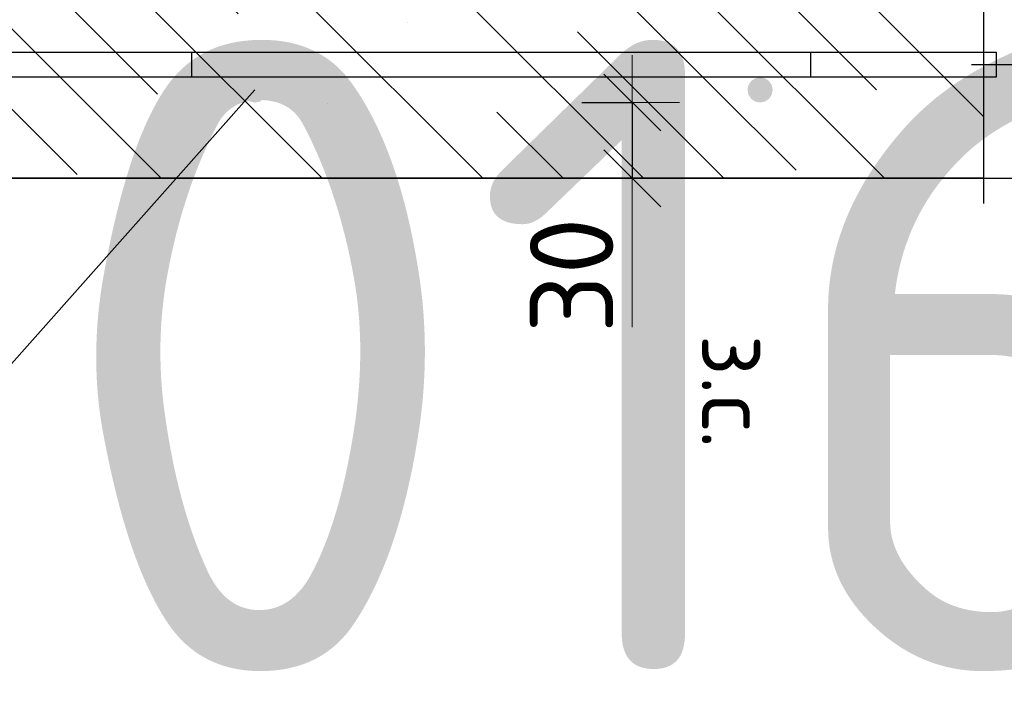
# Model space of a CAD drawing. Header units: metres. Extents: x -38 to 97, y -15 to 21.
# Tile 146 of 229: x 72.374 to 72.764, y 7.142 to 7.405. Entities that reach past the tile are written whole.
import ezdxf

# ---------------------------------------------------------------- set-up
doc = ezdxf.new("R2010")
doc.units = ezdxf.units.M
doc.header["$PDMODE"] = 65
doc.linetypes.add('______4', pattern=[0.135, 0.105, -0.03])
for name, color, linetype, lineweight in [('XR$3$Арм. стержнями нижней зоны', 180, 'Continuous', 35), ('XR$3$Арм.стержн. Арматура края', 96, 'Continuous', 35), ('XR$3$Размерная линия (1)', 7, 'Continuous', 13), ('XR$3$Размерная линия_ общее', 7, 'Continuous', 13), ('XR$4$Арм. стержнями нижней зоны', 180, 'Continuous', 35), ('XR$4$Арм.стержн. Арматура края', 96, 'Continuous', 35), ('XR$4$Размерная линия (1)', 7, 'Continuous', 13), ('XR$4$Размерная линия_ общее', 7, 'Continuous', 13), ('XR$6$Арм. стержнями нижней зоны', 180, 'Continuous', 35), ('XR$6$Арм.стержн. Арматура края', 96, 'Continuous', 35), ('XR$6$Размерная линия (1)', 7, 'Continuous', 13), ('XR$6$Размерная линия_ общее', 7, 'Continuous', 13)]:
    doc.layers.add(name, color=color, linetype=linetype, lineweight=lineweight)
doc.styles.add('ISOCPEUR', font='txt')
doc.dimstyles.new('DIMSTYLE_11', dxfattribs={"dimtxt": 0.033, "dimasz": 0.0375, "dimexe": 0, "dimexo": 0, "dimgap": 0.0165, "dimtad": 2, "dimdec": 0, "dimlfac": 1000, "dimrnd": 1, "dimzin": 12, "dimdsep": 46, "dimtxsty": 'ISOCPEUR', "dimblk1": 'ALL_ML_STRICH', "dimblk2": 'ALL_ML_STRICH', "dimsah": 1, "dimcen": 0, "dimclrd": 7, "dimclre": 256, "dimclrt": 7, "dimadec": 0, "dimazin": 0, "dimtfac": 1, "dimtdec": 0, "dimtix": 1, "dimtmove": 2, "dimatfit": 3, "dimfxl": 0, "dimtvp": 1.2, "dimtzin": 0, "dimlwd": 0, "dimlwe": -3, "dimarcsym": 0})
doc.dimstyles.new('DIMSTYLE_12', dxfattribs={"dimtxt": 0.03, "dimasz": 0.03, "dimexe": 0, "dimexo": 0, "dimgap": 0.015, "dimtad": 2, "dimdec": 0, "dimlfac": 1000, "dimrnd": 1, "dimzin": 12, "dimdsep": 46, "dimtxsty": 'ISOCPEUR', "dimblk1": 'ALL_ML_STRICH', "dimblk2": 'ALL_ML_STRICH', "dimsah": 1, "dimcen": 0, "dimclrd": 7, "dimclre": 256, "dimclrt": 7, "dimadec": 0, "dimazin": 0, "dimtfac": 1, "dimtdec": 0, "dimtix": 1, "dimtmove": 2, "dimatfit": 3, "dimfxl": 0, "dimtzin": 0, "dimlwd": 0, "dimlwe": -3, "dimarcsym": 0})
doc.dimstyles.new('DIMSTYLE_14', dxfattribs={"dimtxt": 0.03, "dimasz": 0.03, "dimexe": 0, "dimexo": 0, "dimgap": 0.015, "dimtad": 2, "dimdec": 0, "dimlfac": 1000, "dimrnd": 1, "dimzin": 12, "dimdsep": 46, "dimtxsty": 'ISOCPEUR', "dimblk1": 'ALL_ML_STRICH', "dimblk2": 'ALL_ML_STRICH', "dimsah": 1, "dimcen": 0, "dimclrd": 7, "dimclre": 256, "dimclrt": 7, "dimadec": 0, "dimazin": 0, "dimtfac": 1, "dimtdec": 0, "dimtix": 1, "dimtmove": 2, "dimatfit": 3, "dimfxl": 0, "dimtvp": 1.2, "dimtzin": 0, "dimlwd": 0, "dimlwe": -3, "dimarcsym": 0})
doc.dimstyles.new('DIMSTYLE_8', dxfattribs={"dimtxt": 0.033, "dimasz": 0.0375, "dimexe": 0, "dimexo": 0, "dimgap": 0.0165, "dimtad": 2, "dimdec": 0, "dimlfac": 1000, "dimrnd": 1, "dimzin": 12, "dimdsep": 46, "dimtxsty": 'ISOCPEUR', "dimblk1": 'ALL_ML_STRICH', "dimblk2": 'ALL_ML_STRICH', "dimsah": 1, "dimcen": 0, "dimclrd": 7, "dimclre": 256, "dimclrt": 7, "dimadec": 0, "dimazin": 0, "dimtfac": 1, "dimtdec": 0, "dimtix": 1, "dimtmove": 2, "dimatfit": 3, "dimfxl": 0, "dimtzin": 0, "dimlwd": 0, "dimlwe": -3, "dimarcsym": 0})
pattern_1 = [(135, (0, 0), (-0.031819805, -0.031819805), [0.4, -0.05, 0, -0.05]), (135, (-0.01591, -0.01591), (-0.031819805, -0.031819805), [0.8, -0.1, 0.1, -0.1])]

# ---------------------------------------------------------------- blocks, each defined once
blk = doc.blocks.new('ALL_ML_STRICH')
at = {"color": 0, "linetype": 'ByBlock', "lineweight": -2}
for p, q in [((0, -0.5), (0, 0.5)), ((-0.3, -0.3), (0.3, 0.3)), ((-1, 0), (0.5, 0))]:
    blk.add_line(p, q, dxfattribs=at)
blk = doc.blocks.new('*D135')
at = {"layer": 'DEFPOINTS', "color": 7, "linetype": 'Continuous', "lineweight": 13, "transparency": 33554687}
for p in [(72.7273, 7.54188), (72.7273, 7.34188), (72.89884, 7.34188)]:
    blk.add_point(p, dxfattribs=at)
at = {"layer": 'XR$3$Размерная линия_ общее', "color": 253, "linetype": 'Continuous', "lineweight": -2, "true_color": 0xa0a0a0, "transparency": 33554687}
for p, q in [((72.7473, 7.54188), (72.89884, 7.54188)), ((72.7473, 7.34188), (72.89884, 7.34188))]:
    blk.add_line(p, q, dxfattribs=at)
at = {"layer": 'XR$3$Размерная линия_ общее', "color": 7, "linetype": 'Continuous', "lineweight": -2, "transparency": 33554687}
blk.add_line((72.89884, 7.34188), (72.89884, 7.54188), dxfattribs=at)
at = {"layer": 'XR$3$Размерная линия_ общее', "color": 7, "linetype": 'Continuous', "lineweight": 13, "transparency": 33554687, "xscale": 0.0375, "yscale": 0.0375, "zscale": 0.0375}
for p, rotation in [((72.89884, 7.54188), 90), ((72.89884, 7.34188), 270)]:
    blk.add_blockref('ALL_ML_STRICH', p, dxfattribs=dict(at, rotation=rotation))
at = {"layer": 'XR$3$Размерная линия_ общее', "color": 7, "linetype": 'Continuous', "lineweight": 13, "transparency": 33554687, "insert": (72.87484, 7.44353), "char_height": 0.033, "width": 0.099, "attachment_point": 5, "rotation": 90, "style": 'ISOCPEUR'}
blk.add_mtext('\\A1;{200}', dxfattribs=at)
blk = doc.blocks.new('*D136')
at = {"layer": 'DEFPOINTS', "color": 7, "linetype": 'Continuous', "lineweight": 13, "transparency": 33554687}
for p in [(72.5769, 7.37188), (72.61689, 7.37188), (72.5769, 7.34188)]:
    blk.add_point(p, dxfattribs=at)
at = {"layer": 'XR$3$Размерная линия_ общее', "color": 253, "linetype": 'Continuous', "lineweight": -2, "true_color": 0xa0a0a0, "transparency": 33554687}
for p, q in [((72.5969, 7.37188), (72.61689, 7.37188)), ((72.5969, 7.34188), (72.61689, 7.34188))]:
    blk.add_line(p, q, dxfattribs=at)
at = {"layer": 'XR$3$Размерная линия_ общее', "color": 7, "linetype": 'Continuous', "lineweight": -2, "transparency": 33554687}
blk.add_line((72.61689, 7.37188), (72.61689, 7.34188), dxfattribs=at)
at = {"layer": 'XR$3$Размерная линия_ общее', "color": 7, "linetype": 'Continuous', "lineweight": 13, "transparency": 33554687, "xscale": 0.0375, "yscale": 0.0375, "zscale": 0.0375}
for p, rotation in [((72.61689, 7.37188), 90), ((72.61689, 7.34188), 270)]:
    blk.add_blockref('ALL_ML_STRICH', p, dxfattribs=dict(at, rotation=rotation))
at = {"layer": 'XR$3$Размерная линия_ общее', "color": 7, "linetype": 'Continuous', "lineweight": 13, "transparency": 33554687, "insert": (72.59289, 7.30345), "char_height": 0.033, "width": 0.066, "attachment_point": 5, "rotation": 90, "style": 'ISOCPEUR'}
blk.add_mtext('\\A1;{30}', dxfattribs=at)
at = {"layer": 'XR$3$Размерная линия_ общее', "color": 7, "linetype": 'Continuous', "lineweight": 13, "transparency": 33554687, "insert": (72.67143, 7.27997), "char_height": 0.027, "width": 0.00135, "attachment_point": 1, "rotation": 270, "line_spacing_factor": 0.60241, "style": 'ISOCPEUR'}
blk.add_mtext('з.с.', dxfattribs=at)
blk = doc.blocks.new('*D201')
at = {"layer": 'DEFPOINTS', "color": 7, "linetype": 'Continuous', "lineweight": 13, "transparency": 33554687}
for p in [(72.73118, 7.38688), (72.74403, 7.34188), (72.82384, 7.34188)]:
    blk.add_point(p, dxfattribs=at)
at = {"layer": 'XR$3$Размерная линия (1)', "color": 9, "linetype": 'Continuous', "lineweight": -2, "true_color": 0xc7c7c7, "transparency": 33554687}
for p, q in [((72.75118, 7.38688), (72.82384, 7.38688)), ((72.76403, 7.34188), (72.82384, 7.34188))]:
    blk.add_line(p, q, dxfattribs=at)
at = {"layer": 'XR$3$Размерная линия (1)', "color": 7, "linetype": 'Continuous', "lineweight": -2, "transparency": 33554687}
blk.add_line((72.82384, 7.34188), (72.82384, 7.38688), dxfattribs=at)
at = {"layer": 'XR$3$Размерная линия (1)', "color": 7, "linetype": 'Continuous', "lineweight": 13, "transparency": 33554687, "xscale": 0.03, "yscale": 0.03, "zscale": 0.03}
for p, rotation in [((72.82384, 7.38688), 90), ((72.82384, 7.34188), 270)]:
    blk.add_blockref('ALL_ML_STRICH', p, dxfattribs=dict(at, rotation=rotation))
at = {"layer": 'XR$3$Размерная линия (1)', "color": 7, "linetype": 'Continuous', "lineweight": 13, "transparency": 33554687, "insert": (72.80098, 7.30614), "char_height": 0.03, "width": 0.06, "attachment_point": 5, "rotation": 90, "style": 'ISOCPEUR'}
blk.add_mtext('\\A1;{45}', dxfattribs=at)
blk = doc.blocks.new('*D202')
at = {"layer": 'DEFPOINTS', "color": 7, "linetype": 'Continuous', "lineweight": 13, "transparency": 33554687}
for p in [(72.73821, 7.51088), (72.73118, 7.38688), (72.82384, 7.38688)]:
    blk.add_point(p, dxfattribs=at)
at = {"layer": 'XR$3$Размерная линия (1)', "color": 9, "linetype": 'Continuous', "lineweight": -2, "true_color": 0xc7c7c7, "transparency": 33554687}
for p, q in [((72.75821, 7.51088), (72.82384, 7.51088)), ((72.75118, 7.38688), (72.82384, 7.38688))]:
    blk.add_line(p, q, dxfattribs=at)
at = {"layer": 'XR$3$Размерная линия (1)', "color": 7, "linetype": 'Continuous', "lineweight": -2, "transparency": 33554687}
blk.add_line((72.82384, 7.38688), (72.82384, 7.51088), dxfattribs=at)
at = {"layer": 'XR$3$Размерная линия (1)', "color": 7, "linetype": 'Continuous', "lineweight": 13, "transparency": 33554687, "xscale": 0.03, "yscale": 0.03, "zscale": 0.03}
for p, rotation in [((72.82384, 7.51088), 90), ((72.82384, 7.38688), 270)]:
    blk.add_blockref('ALL_ML_STRICH', p, dxfattribs=dict(at, rotation=rotation))
at = {"layer": 'XR$3$Размерная линия (1)', "color": 7, "linetype": 'Continuous', "lineweight": 13, "transparency": 33554687, "insert": (72.80134, 7.45188), "char_height": 0.03, "width": 0.09, "attachment_point": 5, "rotation": 90, "style": 'ISOCPEUR'}
blk.add_mtext('\\A1;{124}', dxfattribs=at)
blk = doc.blocks.new('*D278')
at = {"layer": 'DEFPOINTS', "color": 7, "linetype": 'Continuous', "lineweight": 13, "transparency": 33554687}
for p in [(72.7273, 7.54188), (72.7273, 7.34188), (72.89884, 7.34188)]:
    blk.add_point(p, dxfattribs=at)
at = {"layer": 'XR$4$Размерная линия_ общее', "color": 253, "linetype": 'Continuous', "lineweight": -2, "true_color": 0xa0a0a0, "transparency": 33554687}
for p, q in [((72.7473, 7.54188), (72.89884, 7.54188)), ((72.7473, 7.34188), (72.89884, 7.34188))]:
    blk.add_line(p, q, dxfattribs=at)
at = {"layer": 'XR$4$Размерная линия_ общее', "color": 7, "linetype": 'Continuous', "lineweight": -2, "transparency": 33554687}
blk.add_line((72.89884, 7.34188), (72.89884, 7.54188), dxfattribs=at)
at = {"layer": 'XR$4$Размерная линия_ общее', "color": 7, "linetype": 'Continuous', "lineweight": 13, "transparency": 33554687, "xscale": 0.0375, "yscale": 0.0375, "zscale": 0.0375}
for p, rotation in [((72.89884, 7.54188), 90), ((72.89884, 7.34188), 270)]:
    blk.add_blockref('ALL_ML_STRICH', p, dxfattribs=dict(at, rotation=rotation))
at = {"layer": 'XR$4$Размерная линия_ общее', "color": 7, "linetype": 'Continuous', "lineweight": 13, "transparency": 33554687, "insert": (72.87484, 7.44353), "char_height": 0.033, "width": 0.099, "attachment_point": 5, "rotation": 90, "style": 'ISOCPEUR'}
blk.add_mtext('\\A1;{200}', dxfattribs=at)
blk = doc.blocks.new('*D279')
at = {"layer": 'DEFPOINTS', "color": 7, "linetype": 'Continuous', "lineweight": 13, "transparency": 33554687}
for p in [(72.5769, 7.37188), (72.61689, 7.37188), (72.5769, 7.34188)]:
    blk.add_point(p, dxfattribs=at)
at = {"layer": 'XR$4$Размерная линия_ общее', "color": 253, "linetype": 'Continuous', "lineweight": -2, "true_color": 0xa0a0a0, "transparency": 33554687}
for p, q in [((72.5969, 7.37188), (72.61689, 7.37188)), ((72.5969, 7.34188), (72.61689, 7.34188))]:
    blk.add_line(p, q, dxfattribs=at)
at = {"layer": 'XR$4$Размерная линия_ общее', "color": 7, "linetype": 'Continuous', "lineweight": -2, "transparency": 33554687}
blk.add_line((72.61689, 7.37188), (72.61689, 7.34188), dxfattribs=at)
at = {"layer": 'XR$4$Размерная линия_ общее', "color": 7, "linetype": 'Continuous', "lineweight": 13, "transparency": 33554687, "xscale": 0.0375, "yscale": 0.0375, "zscale": 0.0375}
for p, rotation in [((72.61689, 7.37188), 90), ((72.61689, 7.34188), 270)]:
    blk.add_blockref('ALL_ML_STRICH', p, dxfattribs=dict(at, rotation=rotation))
at = {"layer": 'XR$4$Размерная линия_ общее', "color": 7, "linetype": 'Continuous', "lineweight": 13, "transparency": 33554687, "insert": (72.59289, 7.30345), "char_height": 0.033, "width": 0.066, "attachment_point": 5, "rotation": 90, "style": 'ISOCPEUR'}
blk.add_mtext('\\A1;{30}', dxfattribs=at)
at = {"layer": 'XR$4$Размерная линия_ общее', "color": 7, "linetype": 'Continuous', "lineweight": 13, "transparency": 33554687, "insert": (72.67143, 7.27997), "char_height": 0.027, "width": 0.00135, "attachment_point": 1, "rotation": 270, "line_spacing_factor": 0.60241, "style": 'ISOCPEUR'}
blk.add_mtext('з.с.', dxfattribs=at)
blk = doc.blocks.new('*D491')
at = {"layer": 'DEFPOINTS', "color": 7, "linetype": 'Continuous', "lineweight": 13, "transparency": 33554687}
for p in [(72.73118, 7.38688), (72.74403, 7.34188), (72.82384, 7.34188)]:
    blk.add_point(p, dxfattribs=at)
at = {"layer": 'XR$4$Размерная линия (1)', "color": 9, "linetype": 'Continuous', "lineweight": -2, "true_color": 0xc7c7c7, "transparency": 33554687}
for p, q in [((72.75118, 7.38688), (72.82384, 7.38688)), ((72.76403, 7.34188), (72.82384, 7.34188))]:
    blk.add_line(p, q, dxfattribs=at)
at = {"layer": 'XR$4$Размерная линия (1)', "color": 7, "linetype": 'Continuous', "lineweight": -2, "transparency": 33554687}
blk.add_line((72.82384, 7.34188), (72.82384, 7.38688), dxfattribs=at)
at = {"layer": 'XR$4$Размерная линия (1)', "color": 7, "linetype": 'Continuous', "lineweight": 13, "transparency": 33554687, "xscale": 0.03, "yscale": 0.03, "zscale": 0.03}
for p, rotation in [((72.82384, 7.38688), 90), ((72.82384, 7.34188), 270)]:
    blk.add_blockref('ALL_ML_STRICH', p, dxfattribs=dict(at, rotation=rotation))
at = {"layer": 'XR$4$Размерная линия (1)', "color": 7, "linetype": 'Continuous', "lineweight": 13, "transparency": 33554687, "insert": (72.80098, 7.30614), "char_height": 0.03, "width": 0.06, "attachment_point": 5, "rotation": 90, "style": 'ISOCPEUR'}
blk.add_mtext('\\A1;{45}', dxfattribs=at)
blk = doc.blocks.new('*D492')
at = {"layer": 'DEFPOINTS', "color": 7, "linetype": 'Continuous', "lineweight": 13, "transparency": 33554687}
for p in [(72.73821, 7.51088), (72.73118, 7.38688), (72.82384, 7.38688)]:
    blk.add_point(p, dxfattribs=at)
at = {"layer": 'XR$4$Размерная линия (1)', "color": 9, "linetype": 'Continuous', "lineweight": -2, "true_color": 0xc7c7c7, "transparency": 33554687}
for p, q in [((72.75821, 7.51088), (72.82384, 7.51088)), ((72.75118, 7.38688), (72.82384, 7.38688))]:
    blk.add_line(p, q, dxfattribs=at)
at = {"layer": 'XR$4$Размерная линия (1)', "color": 7, "linetype": 'Continuous', "lineweight": -2, "transparency": 33554687}
blk.add_line((72.82384, 7.38688), (72.82384, 7.51088), dxfattribs=at)
at = {"layer": 'XR$4$Размерная линия (1)', "color": 7, "linetype": 'Continuous', "lineweight": 13, "transparency": 33554687, "xscale": 0.03, "yscale": 0.03, "zscale": 0.03}
for p, rotation in [((72.82384, 7.51088), 90), ((72.82384, 7.38688), 270)]:
    blk.add_blockref('ALL_ML_STRICH', p, dxfattribs=dict(at, rotation=rotation))
at = {"layer": 'XR$4$Размерная линия (1)', "color": 7, "linetype": 'Continuous', "lineweight": 13, "transparency": 33554687, "insert": (72.80134, 7.45188), "char_height": 0.03, "width": 0.09, "attachment_point": 5, "rotation": 90, "style": 'ISOCPEUR'}
blk.add_mtext('\\A1;{124}', dxfattribs=at)
blk = doc.blocks.new('*D785')
at = {"layer": 'DEFPOINTS', "color": 7, "linetype": 'Continuous', "lineweight": 13, "transparency": 33554687}
for p in [(72.7273, 7.54188), (72.7273, 7.34188), (72.89884, 7.34188)]:
    blk.add_point(p, dxfattribs=at)
at = {"layer": 'XR$6$Размерная линия_ общее', "color": 253, "linetype": 'Continuous', "lineweight": -2, "true_color": 0xa0a0a0, "transparency": 33554687}
for p, q in [((72.7473, 7.54188), (72.89884, 7.54188)), ((72.7473, 7.34188), (72.89884, 7.34188))]:
    blk.add_line(p, q, dxfattribs=at)
at = {"layer": 'XR$6$Размерная линия_ общее', "color": 7, "linetype": 'Continuous', "lineweight": -2, "transparency": 33554687}
blk.add_line((72.89884, 7.34188), (72.89884, 7.54188), dxfattribs=at)
at = {"layer": 'XR$6$Размерная линия_ общее', "color": 7, "linetype": 'Continuous', "lineweight": 13, "transparency": 33554687, "xscale": 0.0375, "yscale": 0.0375, "zscale": 0.0375}
for p, rotation in [((72.89884, 7.54188), 90), ((72.89884, 7.34188), 270)]:
    blk.add_blockref('ALL_ML_STRICH', p, dxfattribs=dict(at, rotation=rotation))
at = {"layer": 'XR$6$Размерная линия_ общее', "color": 7, "linetype": 'Continuous', "lineweight": 13, "transparency": 33554687, "insert": (72.87484, 7.44353), "char_height": 0.033, "width": 0.099, "attachment_point": 5, "rotation": 90, "style": 'ISOCPEUR'}
blk.add_mtext('\\A1;{200}', dxfattribs=at)
blk = doc.blocks.new('*D786')
at = {"layer": 'DEFPOINTS', "color": 7, "linetype": 'Continuous', "lineweight": 13, "transparency": 33554687}
for p in [(72.5769, 7.37188), (72.61689, 7.37188), (72.5769, 7.34188)]:
    blk.add_point(p, dxfattribs=at)
at = {"layer": 'XR$6$Размерная линия_ общее', "color": 253, "linetype": 'Continuous', "lineweight": -2, "true_color": 0xa0a0a0, "transparency": 33554687}
for p, q in [((72.5969, 7.37188), (72.61689, 7.37188)), ((72.5969, 7.34188), (72.61689, 7.34188))]:
    blk.add_line(p, q, dxfattribs=at)
at = {"layer": 'XR$6$Размерная линия_ общее', "color": 7, "linetype": 'Continuous', "lineweight": -2, "transparency": 33554687}
blk.add_line((72.61689, 7.37188), (72.61689, 7.34188), dxfattribs=at)
at = {"layer": 'XR$6$Размерная линия_ общее', "color": 7, "linetype": 'Continuous', "lineweight": 13, "transparency": 33554687, "xscale": 0.0375, "yscale": 0.0375, "zscale": 0.0375}
for p, rotation in [((72.61689, 7.37188), 90), ((72.61689, 7.34188), 270)]:
    blk.add_blockref('ALL_ML_STRICH', p, dxfattribs=dict(at, rotation=rotation))
at = {"layer": 'XR$6$Размерная линия_ общее', "color": 7, "linetype": 'Continuous', "lineweight": 13, "transparency": 33554687, "insert": (72.59289, 7.30345), "char_height": 0.033, "width": 0.066, "attachment_point": 5, "rotation": 90, "style": 'ISOCPEUR'}
blk.add_mtext('\\A1;{30}', dxfattribs=at)
at = {"layer": 'XR$6$Размерная линия_ общее', "color": 7, "linetype": 'Continuous', "lineweight": 13, "transparency": 33554687, "insert": (72.67143, 7.27997), "char_height": 0.027, "width": 0.00135, "attachment_point": 1, "rotation": 270, "line_spacing_factor": 0.60241, "style": 'ISOCPEUR'}
blk.add_mtext('з.с.', dxfattribs=at)
blk = doc.blocks.new('*D944')
at = {"layer": 'DEFPOINTS', "color": 7, "linetype": 'Continuous', "lineweight": 13, "transparency": 33554687}
for p in [(72.73118, 7.38688), (72.74403, 7.34188), (72.82384, 7.34188)]:
    blk.add_point(p, dxfattribs=at)
at = {"layer": 'XR$6$Размерная линия (1)', "color": 9, "linetype": 'Continuous', "lineweight": -2, "true_color": 0xc7c7c7, "transparency": 33554687}
for p, q in [((72.75118, 7.38688), (72.82384, 7.38688)), ((72.76403, 7.34188), (72.82384, 7.34188))]:
    blk.add_line(p, q, dxfattribs=at)
at = {"layer": 'XR$6$Размерная линия (1)', "color": 7, "linetype": 'Continuous', "lineweight": -2, "transparency": 33554687}
blk.add_line((72.82384, 7.34188), (72.82384, 7.38688), dxfattribs=at)
at = {"layer": 'XR$6$Размерная линия (1)', "color": 7, "linetype": 'Continuous', "lineweight": 13, "transparency": 33554687, "xscale": 0.03, "yscale": 0.03, "zscale": 0.03}
for p, rotation in [((72.82384, 7.38688), 90), ((72.82384, 7.34188), 270)]:
    blk.add_blockref('ALL_ML_STRICH', p, dxfattribs=dict(at, rotation=rotation))
at = {"layer": 'XR$6$Размерная линия (1)', "color": 7, "linetype": 'Continuous', "lineweight": 13, "transparency": 33554687, "insert": (72.80098, 7.30614), "char_height": 0.03, "width": 0.06, "attachment_point": 5, "rotation": 90, "style": 'ISOCPEUR'}
blk.add_mtext('\\A1;{45}', dxfattribs=at)
blk = doc.blocks.new('*D945')
at = {"layer": 'DEFPOINTS', "color": 7, "linetype": 'Continuous', "lineweight": 13, "transparency": 33554687}
for p in [(72.74666, 7.51088), (72.73118, 7.38688), (72.82384, 7.38688)]:
    blk.add_point(p, dxfattribs=at)
at = {"layer": 'XR$6$Размерная линия (1)', "color": 9, "linetype": 'Continuous', "lineweight": -2, "true_color": 0xc7c7c7, "transparency": 33554687}
for p, q in [((72.76666, 7.51088), (72.82384, 7.51088)), ((72.75118, 7.38688), (72.82384, 7.38688))]:
    blk.add_line(p, q, dxfattribs=at)
at = {"layer": 'XR$6$Размерная линия (1)', "color": 7, "linetype": 'Continuous', "lineweight": -2, "transparency": 33554687}
blk.add_line((72.82384, 7.38688), (72.82384, 7.51088), dxfattribs=at)
at = {"layer": 'XR$6$Размерная линия (1)', "color": 7, "linetype": 'Continuous', "lineweight": 13, "transparency": 33554687, "xscale": 0.03, "yscale": 0.03, "zscale": 0.03}
for p, rotation in [((72.82384, 7.51088), 90), ((72.82384, 7.38688), 270)]:
    blk.add_blockref('ALL_ML_STRICH', p, dxfattribs=dict(at, rotation=rotation))
at = {"layer": 'XR$6$Размерная линия (1)', "color": 7, "linetype": 'Continuous', "lineweight": 13, "transparency": 33554687, "insert": (72.80134, 7.45188), "char_height": 0.03, "width": 0.09, "attachment_point": 5, "rotation": 90, "style": 'ISOCPEUR'}
blk.add_mtext('\\A1;{124}', dxfattribs=at)

msp = doc.modelspace()

# ---------------------------------------------------------------- hatches: boundary and pattern name
at = {"linetype": 'Continuous', "lineweight": 13, "transparency": 33554687}
h = msp.add_hatch(dxfattribs=at)
h.set_pattern_fill('__________540', scale=0.015, style=0, pattern_type=2)
h.set_pattern_definition(pattern_1)
h.paths.add_polyline_path([(72.1675, 7.54188), (72.1675, 7.34188), (72.75595, 7.34188), (72.75595, 7.54188)], flags=0)
h = msp.add_hatch(dxfattribs=at)
h.set_pattern_fill('__________540', scale=0.015, style=0, pattern_type=2)
h.set_pattern_definition(pattern_1)
h.paths.add_polyline_path([(72.1675, 7.54188), (72.1675, 7.34188), (72.75595, 7.34188), (72.75595, 7.54188)], flags=0)
h = msp.add_hatch(dxfattribs=at)
h.set_pattern_fill('__________540', scale=0.015, style=0, pattern_type=2)
h.set_pattern_definition(pattern_1)
h.paths.add_polyline_path([(72.1675, 7.54188), (72.1675, 7.34188), (72.75595, 7.34188), (72.75595, 7.54188)], flags=0)
at = {"layer": 'XR$3$Арм. стержнями нижней зоны', "linetype": 'Continuous', "lineweight": 50, "transparency": 33554687}
for points in [[(72.47251, 7.37688), (72.47212, 7.37879), (72.47104, 7.38041), (72.46942, 7.3815), (72.46751, 7.38188), (72.46559, 7.3815), (72.46397, 7.38041), (72.46289, 7.37879), (72.46251, 7.37688), (72.46289, 7.37496), (72.46397, 7.37334), (72.46559, 7.37226), (72.46751, 7.37188), (72.46942, 7.37226), (72.47104, 7.37334), (72.47212, 7.37496)], [(72.67251, 7.37688), (72.67212, 7.37879), (72.67104, 7.38041), (72.66942, 7.3815), (72.66751, 7.38188), (72.66559, 7.3815), (72.66397, 7.38041), (72.66289, 7.37879), (72.66251, 7.37688), (72.66289, 7.37496), (72.66397, 7.37334), (72.66559, 7.37226), (72.66751, 7.37188), (72.66942, 7.37226), (72.67104, 7.37334), (72.67212, 7.37496)]]:
    msp.add_hatch(color=4, dxfattribs=at).paths.add_polyline_path(points)
at = {"layer": 'XR$4$Арм. стержнями нижней зоны', "linetype": 'Continuous', "lineweight": 50, "transparency": 33554687}
for points in [[(72.47251, 7.37688), (72.47212, 7.37879), (72.47104, 7.38041), (72.46942, 7.3815), (72.46751, 7.38188), (72.46559, 7.3815), (72.46397, 7.38041), (72.46289, 7.37879), (72.46251, 7.37688), (72.46289, 7.37496), (72.46397, 7.37334), (72.46559, 7.37226), (72.46751, 7.37188), (72.46942, 7.37226), (72.47104, 7.37334), (72.47212, 7.37496)], [(72.47251, 7.37688), (72.47212, 7.37879), (72.47104, 7.38041), (72.46942, 7.3815), (72.46751, 7.38188), (72.46559, 7.3815), (72.46397, 7.38041), (72.46289, 7.37879), (72.46251, 7.37688), (72.46289, 7.37496), (72.46397, 7.37334), (72.46559, 7.37226), (72.46751, 7.37188), (72.46942, 7.37226), (72.47104, 7.37334), (72.47212, 7.37496)], [(72.67251, 7.37688), (72.67212, 7.37879), (72.67104, 7.38041), (72.66942, 7.3815), (72.66751, 7.38188), (72.66559, 7.3815), (72.66397, 7.38041), (72.66289, 7.37879), (72.66251, 7.37688), (72.66289, 7.37496), (72.66397, 7.37334), (72.66559, 7.37226), (72.66751, 7.37188), (72.66942, 7.37226), (72.67104, 7.37334), (72.67212, 7.37496)]]:
    msp.add_hatch(color=4, dxfattribs=at).paths.add_polyline_path(points)
at = {"layer": 'XR$6$Арм. стержнями нижней зоны', "linetype": 'Continuous', "lineweight": 50, "transparency": 33554687}
for points in [[(72.47251, 7.37688), (72.47212, 7.37879), (72.47104, 7.38041), (72.46942, 7.3815), (72.46751, 7.38188), (72.46559, 7.3815), (72.46397, 7.38041), (72.46289, 7.37879), (72.46251, 7.37688), (72.46289, 7.37496), (72.46397, 7.37334), (72.46559, 7.37226), (72.46751, 7.37188), (72.46942, 7.37226), (72.47104, 7.37334), (72.47212, 7.37496)], [(72.67251, 7.37688), (72.67212, 7.37879), (72.67104, 7.38041), (72.66942, 7.3815), (72.66751, 7.38188), (72.66559, 7.3815), (72.66397, 7.38041), (72.66289, 7.37879), (72.66251, 7.37688), (72.66289, 7.37496), (72.66397, 7.37334), (72.66559, 7.37226), (72.66751, 7.37188), (72.66942, 7.37226), (72.67104, 7.37334), (72.67212, 7.37496)]]:
    msp.add_hatch(color=4, dxfattribs=at).paths.add_polyline_path(points)

# ---------------------------------------------------------------- linework, layer by layer
at = {"color": 7, "linetype": '______4', "lineweight": 25, "transparency": 33554687}
msp.add_line((72.75595, 7.64188), (72.75595, 7.24188), dxfattribs=at)
msp.add_line((72.75595, 7.64188), (72.75595, 7.24188), dxfattribs=at)
msp.add_line((72.75595, 7.64188), (72.75595, 7.24188), dxfattribs=at)
at = {"color": 7, "linetype": 'Continuous', "lineweight": 13, "transparency": 33554687}
for p, q in [((72.46751, 7.37688), (72.3436, 7.23758)), ((72.46751, 7.37688), (72.3436, 7.23758)), ((72.46751, 7.37688), (72.3436, 7.23758)), ((72.61689, 7.34188), (72.61689, 7.28288)), ((72.61689, 7.34188), (72.61689, 7.28288)), ((72.61689, 7.34188), (72.61689, 7.28288))]:
    msp.add_line(p, q, dxfattribs=at)
at = {"color": 7, "linetype": 'Continuous', "lineweight": 35, "transparency": 33554687}
msp.add_line((72.1675, 7.34188), (72.75595, 7.34188), dxfattribs=at)
msp.add_line((72.1675, 7.34188), (72.75595, 7.34188), dxfattribs=at)
msp.add_line((72.1675, 7.34188), (72.75595, 7.34188), dxfattribs=at)
at = {"layer": 'XR$3$Арм. стержнями нижней зоны', "color": 4, "linetype": 'Continuous', "lineweight": 25, "transparency": 33554687}
for points in [[(72.76095, 7.38188), (72.1875, 7.38188), (72.1875, 7.39188), (72.76095, 7.39188), (72.76095, 7.38188)], [(72.76095, 7.38188), (72.44251, 7.38188), (72.44251, 7.39188), (72.76095, 7.39188), (72.76095, 7.38188)]]:
    msp.add_lwpolyline(points, dxfattribs=at)
at = {"layer": 'XR$3$Арм.стержн. Арматура края', "color": 4, "linetype": 'Continuous', "lineweight": 25, "transparency": 33554687}
for points in [[(72.21676, 7.39188), (72.6875, 7.39188), (72.6875, 7.38188)], [(72.6875, 7.38188), (72.21607, 7.38188)]]:
    msp.add_lwpolyline(points, dxfattribs=at)
at = {"layer": 'XR$4$Арм. стержнями нижней зоны', "color": 4, "linetype": 'Continuous', "lineweight": 25, "transparency": 33554687}
for points in [[(72.76095, 7.38188), (72.1875, 7.38188), (72.1875, 7.39188), (72.76095, 7.39188), (72.76095, 7.38188)], [(72.76095, 7.38188), (72.1875, 7.38188), (72.1875, 7.39188), (72.76095, 7.39188), (72.76095, 7.38188)], [(72.76095, 7.38188), (72.44251, 7.38188), (72.44251, 7.39188), (72.76095, 7.39188), (72.76095, 7.38188)]]:
    msp.add_lwpolyline(points, dxfattribs=at)
at = {"layer": 'XR$4$Арм.стержн. Арматура края', "color": 4, "linetype": 'Continuous', "lineweight": 25, "transparency": 33554687}
for points in [[(72.21676, 7.39188), (72.6875, 7.39188), (72.6875, 7.38188)], [(72.6875, 7.38188), (72.21607, 7.38188)]]:
    msp.add_lwpolyline(points, dxfattribs=at)
at = {"layer": 'XR$6$Арм. стержнями нижней зоны', "color": 4, "linetype": 'Continuous', "lineweight": 25, "transparency": 33554687}
for points in [[(72.76095, 7.38188), (72.1875, 7.38188), (72.1875, 7.39188), (72.76095, 7.39188), (72.76095, 7.38188)], [(72.76095, 7.38188), (72.44251, 7.38188), (72.44251, 7.39188), (72.76095, 7.39188), (72.76095, 7.38188)]]:
    msp.add_lwpolyline(points, dxfattribs=at)
at = {"layer": 'XR$6$Арм.стержн. Арматура края', "color": 4, "linetype": 'Continuous', "lineweight": 25, "transparency": 33554687}
for points in [[(72.21676, 7.39188), (72.6875, 7.39188), (72.6875, 7.38188)], [(72.6875, 7.38188), (72.21607, 7.38188)]]:
    msp.add_lwpolyline(points, dxfattribs=at)

# ---------------------------------------------------------------- texts
at = {"color": 7, "linetype": 'Continuous', "lineweight": 35, "transparency": 33554687, "insert": (70.35063, 7.14671), "char_height": 0.25, "width": 2.7437149, "attachment_point": 7, "style": 'ISOCPEUR'}
msp.add_mtext('\\W0.96;ГОСТ 34028-2016', dxfattribs=at)

# ---------------------------------------------------------------- dimensions: what is measured, and where the dimension line sits
at = {"layer": 'XR$3$Размерная линия (1)', "color": 7, "linetype": 'Continuous', "lineweight": 13, "transparency": 33554687}
for base, p1, p2, dimstyle, picture, middle in [((72.82384, 7.51088), (72.75118, 7.38688), (72.75821, 7.51088), 'DIMSTYLE_12', '*D202', (72.80134, 7.45188)), ((72.82384, 7.38688), (72.76403, 7.34188), (72.75118, 7.38688), 'DIMSTYLE_14', '*D201', (72.80098, 7.30614))]:
    dim = msp.add_linear_dim(base=base, p1=p1, p2=p2, angle=90, dimstyle=dimstyle, override={"dimpost": '<>', "dimclrd": 7, "dimclre": 9, "dimclrt": 7, "dimlwd": 0, "dimlwe": 65533}, dxfattribs=at)
    dim.commit()
    dim.dimension.update_dxf_attribs({"geometry": picture, "text_midpoint": middle, "dimtype": 160})
at = {"layer": 'XR$3$Размерная линия_ общее', "color": 7, "linetype": 'Continuous', "lineweight": 13, "transparency": 33554687}
dim = msp.add_linear_dim(base=(72.89884, 7.54188), p1=(72.7473, 7.34188), p2=(72.7473, 7.54188), angle=90, dimstyle='DIMSTYLE_8', override={"dimpost": '<>', "dimclrd": 7, "dimclre": 253, "dimclrt": 7, "dimlwd": 0, "dimlwe": 65533}, dxfattribs=at)
dim.commit()
dim.dimension.update_dxf_attribs({"geometry": '*D135', "text_midpoint": (72.87484, 7.44353), "dimtype": 160})
dim = msp.add_linear_dim(base=(72.61689, 7.34188), p1=(72.5969, 7.37188), p2=(72.5969, 7.34188), angle=270, text='<>\\Xз.с.', dimstyle='DIMSTYLE_11', override={"dimpost": '<>', "dimclrd": 7, "dimclre": 253, "dimclrt": 7, "dimlwd": 0, "dimlwe": 65533}, dxfattribs=at)
dim.commit()
dim.dimension.update_dxf_attribs({"geometry": '*D136', "text_midpoint": (72.59289, 7.30345), "dimtype": 160})
at = {"layer": 'XR$4$Размерная линия (1)', "color": 7, "linetype": 'Continuous', "lineweight": 13, "transparency": 33554687}
for base, p1, p2, dimstyle, picture, middle in [((72.82384, 7.51088), (72.75118, 7.38688), (72.75821, 7.51088), 'DIMSTYLE_12', '*D492', (72.80134, 7.45188)), ((72.82384, 7.38688), (72.76403, 7.34188), (72.75118, 7.38688), 'DIMSTYLE_14', '*D491', (72.80098, 7.30614))]:
    dim = msp.add_linear_dim(base=base, p1=p1, p2=p2, angle=90, dimstyle=dimstyle, override={"dimpost": '<>', "dimclrd": 7, "dimclre": 9, "dimclrt": 7, "dimlwd": 0, "dimlwe": 65533}, dxfattribs=at)
    dim.commit()
    dim.dimension.update_dxf_attribs({"geometry": picture, "text_midpoint": middle, "dimtype": 160})
at = {"layer": 'XR$4$Размерная линия_ общее', "color": 7, "linetype": 'Continuous', "lineweight": 13, "transparency": 33554687}
dim = msp.add_linear_dim(base=(72.89884, 7.54188), p1=(72.7473, 7.34188), p2=(72.7473, 7.54188), angle=90, dimstyle='DIMSTYLE_8', override={"dimpost": '<>', "dimclrd": 7, "dimclre": 253, "dimclrt": 7, "dimlwd": 0, "dimlwe": 65533}, dxfattribs=at)
dim.commit()
dim.dimension.update_dxf_attribs({"geometry": '*D278', "text_midpoint": (72.87484, 7.44353), "dimtype": 160})
dim = msp.add_linear_dim(base=(72.61689, 7.34188), p1=(72.5969, 7.37188), p2=(72.5969, 7.34188), angle=270, text='<>\\Xз.с.', dimstyle='DIMSTYLE_11', override={"dimpost": '<>', "dimclrd": 7, "dimclre": 253, "dimclrt": 7, "dimlwd": 0, "dimlwe": 65533}, dxfattribs=at)
dim.commit()
dim.dimension.update_dxf_attribs({"geometry": '*D279', "text_midpoint": (72.59289, 7.30345), "dimtype": 160})
at = {"layer": 'XR$6$Размерная линия (1)', "color": 7, "linetype": 'Continuous', "lineweight": 13, "transparency": 33554687}
for base, p1, p2, dimstyle, picture, middle in [((72.82384, 7.51088), (72.75118, 7.38688), (72.76666, 7.51088), 'DIMSTYLE_12', '*D945', (72.80134, 7.45188)), ((72.82384, 7.38688), (72.76403, 7.34188), (72.75118, 7.38688), 'DIMSTYLE_14', '*D944', (72.80098, 7.30614))]:
    dim = msp.add_linear_dim(base=base, p1=p1, p2=p2, angle=90, dimstyle=dimstyle, override={"dimpost": '<>', "dimclrd": 7, "dimclre": 9, "dimclrt": 7, "dimlwd": 0, "dimlwe": 65533}, dxfattribs=at)
    dim.commit()
    dim.dimension.update_dxf_attribs({"geometry": picture, "text_midpoint": middle, "dimtype": 160})
at = {"layer": 'XR$6$Размерная линия_ общее', "color": 7, "linetype": 'Continuous', "lineweight": 13, "transparency": 33554687}
dim = msp.add_linear_dim(base=(72.89884, 7.54188), p1=(72.7473, 7.34188), p2=(72.7473, 7.54188), angle=90, dimstyle='DIMSTYLE_8', override={"dimpost": '<>', "dimclrd": 7, "dimclre": 253, "dimclrt": 7, "dimlwd": 0, "dimlwe": 65533}, dxfattribs=at)
dim.commit()
dim.dimension.update_dxf_attribs({"geometry": '*D785', "text_midpoint": (72.87484, 7.44353), "dimtype": 160})
dim = msp.add_linear_dim(base=(72.61689, 7.34188), p1=(72.5969, 7.37188), p2=(72.5969, 7.34188), angle=270, text='<>\\Xз.с.', dimstyle='DIMSTYLE_11', override={"dimpost": '<>', "dimclrd": 7, "dimclre": 253, "dimclrt": 7, "dimlwd": 0, "dimlwe": 65533}, dxfattribs=at)
dim.commit()
dim.dimension.update_dxf_attribs({"geometry": '*D786', "text_midpoint": (72.59289, 7.30345), "dimtype": 160})

doc.saveas('drawing.dxf')
